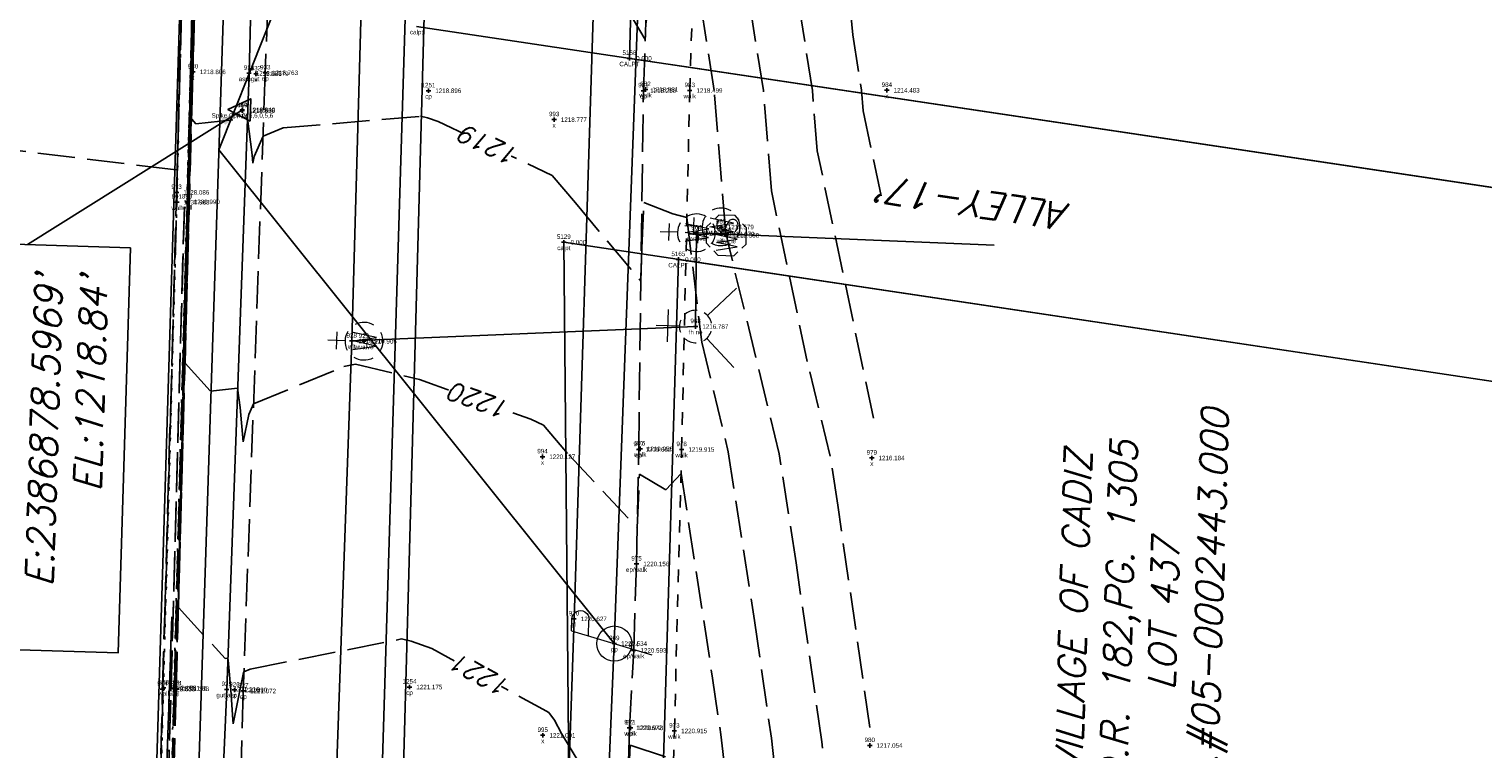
# Model space of a CAD drawing. Extents: x 2383805 to 2387584, y 226460 to 239380.
# Tile 11 of 49: x 2386860 to 2386989, y 227168 to 227232. Entities that reach past the tile are written whole.
import ezdxf
from ezdxf.enums import TextEntityAlignment as Align

# ---------------------------------------------------------------- set-up
doc = ezdxf.new("R2010")
doc.units = 0
doc.header["$LTSCALE"] = 20
doc.header["$MEASUREMENT"] = 0
doc.set_wipeout_variables(frame=1)
doc.header["$PDSIZE"] = 2
for name, pattern in [('cl20', [100, 5, -5, 80, -5, 5]), ('elecex', [0]), ('gasex', [0]), ('OhDOT_USTN1', [0.055, 0.014, -0.041]), ('OhDOT_USTN3', [0.22, 0.165, -0.055]), ('OhDOT_USTN5', [0.11, 0.055, -0.055]), ('teleex', [0]), ('waterex', [0])]:
    doc.linetypes.add(name, pattern=pattern)
for name, color, linetype in [('CM_X_Curb_Gutter', 254, 'Continuous'), ('DT_X_User_Label', 134, 'Continuous'), ('DV_X_Property_Line', 7, 'Continuous'), ('DV_X_Text', 7, 'Continuous'), ('PV_X_EOP', 7, 'OhDOT_USTN3'), ('PV_X_Walk', 120, 'OhDOT_USTN5'), ('RD_X_Wall', 120, 'OhDOT_USTN1'), ('RW_X_CL_20', 6, 'cl20'), ('RW_X_PARCEL', 6, 'Continuous'), ('SV_P_Control_Cells_Set', 7, 'Continuous'), ('SV_X_Shot_Marker', 2, 'Continuous'), ('SV_X_Text', 7, 'Continuous'), ('SV_X_Text_Description', 7, 'Continuous'), ('SV_X_Text_Elevation', 7, 'Continuous'), ('SV_X_Text_Name', 7, 'Continuous'), ('UT_X_Electric', 1, 'elecex'), ('UT_X_Electric_Cells', 1, 'Continuous'), ('UT_X_Gas', 2, 'gasex'), ('UT_X_Telecom', 30, 'teleex'), ('UT_X_Water', 133, 'waterex'), ('UT_X_Water_Cells', 133, 'Continuous')]:
    doc.layers.add(name, color=color, linetype=linetype)
doc.layers.add('DT_X_Contour_Major', color=132, linetype='OhDOT_USTN3', transparency=0.5)
doc.layers.add('DT_X_Contour_Minor', color=136, linetype='OhDOT_USTN3', transparency=0.5)
doc.styles.add('PTXT', font='TXT')
doc.styles.add('SHR', font='simplex.shx', dxfattribs={"oblique": 15})
doc.styles.get("Standard").update_dxf_attribs({"font": 'arialbd.ttf'})
doc.dimstyles.get("Standard").update_dxf_attribs({"dimtxt": 0.18, "dimasz": 0.18, "dimexe": 0.18, "dimexo": 0.0625, "dimgap": 0.09, "dimtad": 0, "dimtih": 1, "dimtoh": 1, "dimdec": 4, "dimzin": 0, "dimdsep": 46, "dimtxsty": 'Standard', "dimcen": 0.09, "dimadec": 0, "dimazin": 0, "dimtfac": 1, "dimtdec": 4, "dimtofl": 0, "dimtmove": 0, "dimatfit": 3, "dimfxl": 1, "dimtolj": 1, "dimtzin": 0, "dimarcsym": 0})

# ---------------------------------------------------------------- blocks, each defined once
blk = doc.blocks.new('SPT9')
at = {"color": 0, "linetype": 'Continuous'}
for p, q in [((-0.5, 0), (0.5, 0)), ((0, -0.5), (0, 0.5))]:
    blk.add_line(p, q, dxfattribs=at)
blk = doc.blocks.new('FH')
at = {"layer": 'UT_X_Water_Cells', "color": 133, "linetype": 'Continuous', "lineweight": 0}
for p, q in [((-0.0001, 0.0602), (-0.0001, 0.1462)), ((0.0599, 0.1032), (-0.0601, 0.1032)), ((-0.0423, -0.0424), (-0.1463, -0.1463)), ((0.0423, -0.0424), (0.1462, -0.1463))]:
    blk.add_line(p, q, dxfattribs=at)
for start, end in [(68.1395, 112.038), (140.021, 184.0629), (356.0165, 39.9889), (211.8788, 255.8479), (283.8239, 329.9097)]:
    blk.add_arc((0, 0), 0.06, start, end, dxfattribs=at)
blk = doc.blocks.new('FH_FIRE HYDRANT')
at = {"xscale": 12, "yscale": 12, "zscale": 12}
blk.add_blockref('FH', (0, 0), dxfattribs=at)
blk = doc.blocks.new('PP')
at = {"layer": 'UT_X_Electric_Cells', "color": 1, "linetype": 'Continuous', "lineweight": 0}
for p, q in [((0.0428, 0.16), (-0.0375, -0.14)), ((0.0428, 0.16), (0.0853, 0.16)), ((0.0257, 0.0963), (0.0853, 0.0963))]:
    blk.add_line(p, q, dxfattribs=at)
blk.add_circle((0, 0), 0.065, dxfattribs=at)
at = {"layer": 'UT_X_Electric_Cells', "color": 1, "linetype": 'Continuous', "lineweight": 0, "extrusion": (0, 0, -1)}
blk.add_arc((-0.086, 0.1281), 0.0319, 88.8767, 271.1233, dxfattribs=at)
blk = doc.blocks.new('SPT8')
at = {"color": 0, "linetype": 'Continuous'}
blk.add_lwpolyline([(-0.5, -0.356), (0, 0.644), (0.5, -0.356)], close=True, dxfattribs=at)
blk = doc.blocks.new('WSS')
at = {"layer": 'UT_X_Water_Cells', "color": 133, "linetype": 'Continuous', "lineweight": 0}
for p, q in [((0, 0.0741), (0, 0.1376)), ((0.0318, 0.1058), (-0.0319, 0.1058)), ((0.0202, 0.0083), (0.0553, -0.0101))]:
    blk.add_line(p, q, dxfattribs=at)
at = {"layer": 'UT_X_Water_Cells', "color": 133, "linetype": 'Continuous', "lineweight": 0, "flags": 128}
for points in [[(0.0448, 0.0588), (0.0296, 0.0741), (-0.0297, 0.0741), (-0.0448, 0.059)], [(-0.0588, 0.0448), (-0.0741, 0.0297), (-0.0741, -0.0296), (-0.059, -0.0447)], [(-0.0554, 0.0355), (-0.0413, -0.0408), (-0.0272, 0.0355), (-0.013, -0.0408), (0.0013, 0.0355)], [(0.0588, -0.0447), (0.074, -0.0296), (0.074, 0.0297), (0.0588, 0.0448)], [(-0.045, -0.0587), (-0.0297, -0.074), (0.0296, -0.074), (0.0448, -0.0588)]]:
    blk.add_lwpolyline(points, dxfattribs=at)
at = {"layer": 'UT_X_Water_Cells', "color": 133, "linetype": 'Continuous', "lineweight": 0, "extrusion": (0, 0, -1)}
for centre, radius, start, end in [((-0.0277, 0.0195), 0.0135, 303.6324, 53.7413), ((-0.0388, -0.0047), 0.04, 61.3463, 118.6537), ((-0.0372, -0.0091), 0.0316, 235.6037, 316.3305), ((-0.0438, -0.0225), 0.017, 132.0642, 228.5117)]:
    blk.add_arc(centre, radius, start, end, dxfattribs=at)
blk = doc.blocks.new('WGV')
at = {"layer": 'UT_X_Water_Cells', "color": 133, "linetype": 'Continuous', "lineweight": 0}
for p, q in [((0, 0.07), (0, 0.1336)), ((0.0318, 0.1018), (-0.0318, 0.1018))]:
    blk.add_line(p, q, dxfattribs=at)
at = {"layer": 'UT_X_Water_Cells', "color": 133, "linetype": 'Continuous', "lineweight": 0, "flags": 128}
blk.add_lwpolyline([(-0.0318, 0.041), (-0.0159, -0.0452), (0, 0.041), (0.016, -0.0452), (0.0318, 0.041)], dxfattribs=at)
at = {"layer": 'UT_X_Water_Cells', "color": 133, "linetype": 'Continuous', "lineweight": 0}
for start, end in [(60.0184, 120.0157), (330.0184, 29.9816), (239.9843, 299.9816)]:
    blk.add_arc((0, 0.0001), 0.07, start, end, dxfattribs=at)
at = {"layer": 'UT_X_Water_Cells', "color": 133, "linetype": 'Continuous', "lineweight": 0, "extrusion": (0, 0, -1)}
blk.add_arc((0, 0.0001), 0.07, 330.0184, 29.9816, dxfattribs=at)

msp = doc.modelspace()

# ---------------------------------------------------------------- linework, layer by layer
at = {"layer": 'CM_X_Curb_Gutter'}
msp.add_lwpolyline([(2386873.47, 227069.84), (2386874.73, 227116.97), (2386877.21, 227173.32), (2386879.19, 227227.93), (2386880.57, 227282.54), (2386880.6, 227290.79), (2386875.03, 227294.17)], dxfattribs=at)
at = {"layer": 'DT_X_Contour_Major'}
for points, elevation in [([(2386875.35, 227275.29), (2386874.27, 227231.16), (2386874.17, 227226.92), (2386873.52, 227202.22), (2386875.76, 227199.76), (2386878.18, 227200.01), (2386878.39, 227198.3), (2386878.66, 227195.25), (2386879.18, 227197.69), (2386879.59, 227198.62), (2386887.6, 227201.94), (2386888.64, 227202.15), (2386894.3, 227200.78), (2386904.18, 227197.28), (2386905.32, 227196.75), (2386907.55, 227194.11), (2386913.62, 227187.64), (2386913.81, 227192.4), (2386916.15, 227191), (2386917.51, 227192.46), (2386920.31, 227174.32), (2386921.03, 227169.33), (2386924.4, 227140.35)], 1220), ([(2386870.99, 227151.89), (2386871.55, 227173.4), (2386872.25, 227198.4), (2386872.77, 227216.8), (2386873.78, 227255.44), (2386874.64, 227255.42), (2386874.64, 227255.42), (2386874.68, 227255.42), (2386873.72, 227217.42), (2386873.58, 227212.07), (2386872.56, 227173.42), (2386872.19, 227159.37)], 1230), ([(2386874.5, 227244.17), (2386873.94, 227222.17), (2386873.1, 227189.74), (2386872.67, 227173.39), (2386871.46, 227126.99)], 1225), ([(2386931.78, 227241.92), (2386932.75, 227231.34), (2386933.52, 227226.42), (2386933.66, 227224.59), (2386935.36, 227216.52)], 1215)]:
    msp.add_lwpolyline(points, dxfattribs=dict(at, elevation=elevation))
at = {"layer": 'DT_X_Contour_Minor'}
for points, elevation in [([(2386875.41, 227277.12), (2386874.23, 227228.56), (2386874.21, 227227.87), (2386874.11, 227223.85), (2386874.47, 227223.45), (2386879.04, 227223.93), (2386879.46, 227220.69), (2386879.52, 227219.95), (2386879.65, 227220.54), (2386880.43, 227222.35), (2386882.21, 227223.08), (2386894.41, 227224.12), (2386895.03, 227223.97), (2386895.96, 227223.64), (2386906.08, 227218.88), (2386908.14, 227216.45), (2386913.95, 227209.49), (2386914.04, 227212.43), (2386914.21, 227216.47), (2386916.77, 227215.48), (2386918.03, 227215.14), (2386919.34, 227204.1), (2386921.7, 227194.39), (2386924.01, 227179.43), (2386925.52, 227169), (2386927.74, 227149.85)], 1219), ([(2386873.74, 227256.88), (2386872.81, 227219.38), (2386872.48, 227219.4), (2386850.7, 227222.04)], 1228), ([(2386874.68, 227254.58), (2386873.76, 227218.37), (2386873.48, 227207.6), (2386872.58, 227173.42), (2386872.04, 227152.89)], 1229), ([(2386874.63, 227251.98), (2386873.81, 227219.32), (2386873.39, 227203.14), (2386872.6, 227173.41), (2386871.9, 227146.42)], 1228), ([(2386934.26, 227169.93), (2386931.41, 227189.66), (2386930.74, 227193.99), (2386928.7, 227202.38), (2386925.52, 227217.51), (2386924.81, 227226.41), (2386921.05, 227250.36)], 1217), ([(2386874.59, 227249.37), (2386873.85, 227220.27), (2386873.29, 227198.67), (2386872.62, 227173.41), (2386871.75, 227139.94)], 1227), ([(2386874.54, 227246.77), (2386873.9, 227221.22), (2386873.2, 227194.21), (2386872.64, 227173.4), (2386871.6, 227133.47)], 1226), ([(2386874.45, 227241.57), (2386873.99, 227223.12), (2386873, 227185.28), (2386872.69, 227173.39), (2386871.31, 227120.52)], 1224), ([(2386934.58, 227197.36), (2386929.59, 227221.05), (2386929.16, 227226.41), (2386926.9, 227240.85)], 1216), ([(2386874.41, 227238.97), (2386874.03, 227224.07), (2386872.91, 227180.82), (2386872.71, 227173.38), (2386871.57, 227129.72)], 1223), ([(2386871.37, 227167.59), (2386871.52, 227173.36), (2386871.71, 227180.08), (2386872.76, 227217.1), (2386873.28, 227236.77)], 1229), ([(2386874.36, 227236.36), (2386874.08, 227225.02), (2386872.81, 227176.35), (2386872.73, 227173.38), (2386872.28, 227155.91)], 1222), ([(2386931.09, 227159.36), (2386930, 227168.67), (2386927.71, 227184.54), (2386926.22, 227194.19), (2386921.68, 227212.86), (2386921.45, 227213.96), (2386920.46, 227226.4), (2386918.92, 227236.15)], 1218), ([(2386914.65, 227235.7), (2386914.33, 227230.93), (2386913.3, 227232.66)], 1218), ([(2386874.32, 227233.76), (2386874.12, 227225.97), (2386872.94, 227180.58), (2386877.06, 227176.06), (2386877.31, 227176.09), (2386877.33, 227175.91), (2386877.56, 227173.29), (2386877.75, 227170.61), (2386877.79, 227170.26), (2386878.37, 227173.22), (2386878.71, 227174.83), (2386878.74, 227174.89), (2386879.28, 227175.12), (2386892.72, 227177.79), (2386893.56, 227177.59), (2386895.4, 227176.94), (2386905.24, 227171.58), (2386905.78, 227171.28), (2386906.28, 227170.58), (2386906.91, 227169.4), (2386911.29, 227162.23)], 1221), ([(2386912.7, 227161.44), (2386912.99, 227168.37), (2386916.68, 227167.17)], 1221)]:
    msp.add_lwpolyline(points, dxfattribs=dict(at, elevation=elevation))
for points, elevation in [([(2386869.95, 227089.9), (2386873.45, 227216.08), (2386869.95, 227089.9)], 1231), ([(2386870.1, 227112.1), (2386872.33, 227179.76), (2386870.1, 227112.1)], 1232)]:
    msp.add_lwpolyline(points, close=True, dxfattribs=dict(at, elevation=elevation))
at = {"layer": 'DV_X_Property_Line'}
msp.add_lwpolyline([(2387506.09, 227477.5), (2387526.21, 227441.56), (2387583.64, 227396), (2387574.78, 227110.5), (2387286.06, 227086.55), (2387034.62, 227065.69), (2387022.41, 227212.88), (2386894.05, 227232.08)], dxfattribs=at)
at = {"layer": 'DV_X_Property_Line', "elevation": 1233.03}
msp.add_lwpolyline([(2386832.12, 226803.68, -0.218949), (2386755.58, 226868.78), (2386739.9, 227036.55), (2386730.25, 227146.89), (2386716.56, 227288.55), (2386896.77, 227307.12), (2386889.77, 227052.55), (2386879.51, 227051.42), (2386880.74, 227028.62), (2386882.38, 226970.34), (2386857.85, 226967.25), (2386847.07, 226887.98), (2386831.98, 226843.38), (2386824.36, 226836.9), (2386832.11, 226803.67)], format="xyb", dxfattribs=at)
at = {"layer": 'DV_X_Property_Line', "elevation": 1211.12}
msp.add_lwpolyline([(2387014.6, 227112.22), (2387018.56, 227064.39), (2386908.6, 227055.27), (2386907.11, 227212.95), (2387007.49, 227197.93), (2387010.63, 227160.06)], close=True, dxfattribs=at)
at = {"layer": 'PV_X_EOP'}
for points in [[(2386930.63, 227070.03), (2386915.22, 227073.62), (2386910.72, 227073.91), (2386910.46, 227077.04), (2386911.33, 227114.09), (2386912.93, 227169.92), (2386913.31, 227176.78), (2386913.56, 227184.44), (2386913.75, 227194.58), (2386914.17, 227226.38), (2386916.02, 227280.06), (2386916.25, 227288.95), (2386917.51, 227325.02), (2386918.72, 227365.11), (2386919.73, 227402.44), (2386919.84, 227413.19), (2386920.7, 227442.91), (2386923.21, 227487.06), (2386925.06, 227515.06), (2386925.33, 227519.45), (2386928.78, 227571.09)], [(2386887.63, 227538.53), (2386887.45, 227522.44), (2386887.61, 227497.74), (2386887.79, 227468.42), (2386887.08, 227445.77), (2386886.08, 227407.11), (2386885.18, 227366), (2386883.77, 227319.99), (2386882.78, 227290.72), (2386882.59, 227282.41), (2386880.63, 227227.97), (2386878.68, 227173.18), (2386877.01, 227116.92), (2386875.57, 227069.81), (2386875.36, 227047.56), (2386875.16, 227018.24), (2386873.68, 226992.02), (2386871.27, 226992.16)]]:
    msp.add_lwpolyline(points, dxfattribs=at)
at = {"layer": 'PV_X_Walk'}
msp.add_lwpolyline([(2386915.22, 227073.62), (2386914.9, 227076.78), (2386915.16, 227114.08), (2386916.92, 227169.64), (2386917.56, 227194.58), (2386918.28, 227226.4), (2386919.97, 227279.8), (2386920.22, 227288.98), (2386921.51, 227325.19), (2386922.64, 227365.27), (2386938.21, 227362.16)], dxfattribs=at)
at = {"layer": 'RD_X_Wall'}
msp.add_lwpolyline([(2386874.48, 227281.98), (2386873.82, 227257.1), (2386872.78, 227216.5), (2386871.61, 227173.46), (2386870.14, 227117.01), (2386868.93, 227071.58), (2386869.83, 227071.56), (2386871.04, 227116.98), (2386872.51, 227173.44), (2386873.68, 227216.48), (2386874.72, 227257.07), (2386875.38, 227281.99)], dxfattribs=at)
at = {"layer": 'RW_X_CL_20', "color": 3}
msp.add_line((2386881.14, 226843.48), (2386933.38, 228553.2), dxfattribs=at)
at = {"layer": 'RW_X_PARCEL'}
for p, q in [((2386864.94, 226968.14), (2386887.92, 227720.39)), ((2386912.93, 227229.25), (2386926.84, 227684.52)), ((2386917.78, 227228.53), (2386912.93, 227229.25)), ((2386917.78, 227228.53), (2387022.41, 227212.88)), ((2386917.27, 227211.42), (2386912.63, 227055.6)), ((2387007.49, 227197.93), (2386917.27, 227211.42))]:
    msp.add_line(p, q, dxfattribs=at)
at = {"layer": 'SV_X_Shot_Marker'}
for p in [(2386912.93, 227229.25), (2386874.22, 227228.05, 1218.81), (2386879.19, 227227.93, 1218.83), (2386879.8, 227227.88, 1218.68), (2386880.63, 227227.97, 1218.76), (2386895.11, 227226.38, 1218.9), (2386914.17, 227226.38, 1218.25), (2386914.36, 227226.49, 1218.56), (2386918.28, 227226.4, 1218.5), (2386935.77, 227226.42, 1214.48), (2386878.57, 227224.63, 1218.83), (2386878.6, 227224.69, 1218.84), (2386878.6, 227224.62, 1218.84), (2386906.25, 227223.82, 1218.78), (2386872.76, 227217.37, 1228.09), (2386872.78, 227216.5, 1230.99), (2386873.69, 227216.53, 1230.99), (2386921.06, 227214.3, 1218.58), (2386907.11, 227212.95), (2386918.87, 227213.78, 1219.18), (2386921.13, 227213.68, 1218.08), (2386921.53, 227213.56, 1218.57), (2386917.27, 227211.42), (2386918.8, 227205.48, 1216.79), (2386888.3, 227204.2, 1219.92), (2386889.39, 227204.17, 1219.9), (2386913.75, 227194.58, 1219.66), (2386913.88, 227194.64, 1219.96), (2386917.56, 227194.58, 1219.91), (2386905.22, 227193.94, 1220.13), (2386934.43, 227193.83, 1216.18), (2386913.56, 227184.44, 1220.16), (2386908.02, 227179.57, 1220.63), (2386911.59, 227177.38, 1220.53), (2386913.31, 227176.78, 1220.59), (2386871.51, 227173.35, 1228.63), (2386871.61, 227173.46, 1232.17), (2386872.55, 227173.43, 1232.17), (2386872.75, 227173.37, 1221.33), (2386877.21, 227173.32, 1221.12), (2386877.9, 227173.27, 1220.89), (2386878.68, 227173.18, 1221.07), (2386893.43, 227173.53, 1221.17), (2386905.24, 227169.25, 1221.09), (2386912.93, 227169.92, 1220.67), (2386913.03, 227169.91, 1220.95), (2386916.92, 227169.64, 1220.91), (2386934.25, 227168.35, 1217.05)]:
    msp.add_point(p, dxfattribs=at)
at = {"layer": 'SV_X_Text'}
msp.add_lwpolyline([(2386868.68, 227212.47), (2386867.58, 227176.56), (2386845.07, 227177.25), (2386846.18, 227213.17)], close=True, dxfattribs=at)
at = {"layer": 'UT_X_Electric'}
msp.add_lwpolyline([(2386896.58, 226749.64), (2386900.01, 226892.15), (2386908.07, 227039.19), (2386908.3, 227098.36), (2386911.59, 227177.38), (2386917.01, 227322.81), (2386921.18, 227453.49), (2386929.67, 227593.63), (2386880.02, 227707.27), (2386714.08, 227724.63)], dxfattribs=at)
at = {"layer": 'UT_X_Gas'}
msp.add_lwpolyline([(2386910.65, 226880.55), (2386909.49, 226931.37), (2386910.16, 226990.72), (2386910.2, 226993.86), (2386911.62, 227093.45), (2386905.07, 227093.74), (2386908.02, 227179.57), (2386909.78, 227234.84), (2386916.59, 227234.6), (2386917.04, 227252.12), (2386910.59, 227252.26), (2386912.29, 227308.89), (2386914.77, 227363.71), (2386916.94, 227409.77), (2386923.41, 227588.03)], dxfattribs=at)
at = {"layer": 'UT_X_Telecom'}
for points in [[(2386896.58, 226749.64), (2386900.01, 226892.15), (2386908.07, 227039.19), (2386908.3, 227098.36), (2386911.59, 227177.38), (2386917.01, 227322.81), (2386921.18, 227453.49), (2386929.67, 227593.63)], [(2386849.83, 226731.32), (2386857.37, 226898), (2386871.68, 227073.04), (2386878.73, 227288.89), (2386876.61, 227443.5), (2386877.39, 227586.69)], [(2386911.59, 227177.38), (2386876.52, 227221.14), (2386917.01, 227322.81)]]:
    msp.add_lwpolyline(points, dxfattribs=at)
at = {"layer": 'UT_X_Water'}
for points in [[(2386888.3, 227204.2), (2386891.45, 227317.03), (2386892.9, 227357.99), (2386893.99, 227413.83), (2386898.2, 227601.78), (2386903.36, 227821.93), (2386909.01, 227984.95), (2386909.14, 227987.42), (2386909.55, 228007.46), (2386910.79, 228052.37), (2386910.91, 228053.54), (2386918.15, 228362.9), (2386918.49, 228364.85), (2386920.94, 228444.6), (2386924.42, 228561.37)], [(2386918.87, 227213.78), (2386918.8, 227205.48)], [(2386918.87, 227213.78), (2386945.29, 227212.69)], [(2386888.3, 227204.2), (2386918.8, 227205.48)], [(2386865.23, 226865.32), (2386879.57, 226982.88), (2386880.83, 226993.99), (2386888.3, 227204.2)]]:
    msp.add_lwpolyline(points, dxfattribs=at)

# ---------------------------------------------------------------- block references
at = {"layer": 'SV_P_Control_Cells_Set', "xscale": 2, "yscale": 2, "zscale": 2, "rotation": 88.23333334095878}
msp.add_blockref('SPT8', (2386878.6, 227224.69, 1218.84), dxfattribs=at)
at = {"layer": 'SV_X_Shot_Marker', "xscale": 0.4, "yscale": 0.4, "zscale": 0.4}
for p in [(2386912.93, 227229.25), (2386874.22, 227228.05, 1218.81), (2386879.19, 227227.93, 1218.83), (2386880.63, 227227.97, 1218.76), (2386879.8, 227227.88, 1218.68), (2386895.11, 227226.38, 1218.9), (2386914.17, 227226.38, 1218.25), (2386914.36, 227226.49, 1218.56), (2386918.28, 227226.4, 1218.5), (2386935.77, 227226.42, 1214.48), (2386878.57, 227224.63, 1218.83), (2386878.6, 227224.69, 1218.84), (2386878.6, 227224.62, 1218.84), (2386906.25, 227223.82, 1218.78), (2386872.76, 227217.37, 1228.09), (2386872.78, 227216.5, 1230.99), (2386873.69, 227216.53, 1230.99), (2386918.87, 227213.78, 1219.18), (2386921.06, 227214.3, 1218.58), (2386907.11, 227212.95), (2386921.13, 227213.68, 1218.08), (2386921.53, 227213.56, 1218.57), (2386917.27, 227211.42), (2386918.8, 227205.48, 1216.79), (2386888.3, 227204.2, 1219.92), (2386889.39, 227204.17, 1219.9), (2386913.75, 227194.58, 1219.66), (2386913.88, 227194.64, 1219.96), (2386917.56, 227194.58, 1219.91), (2386905.22, 227193.94, 1220.13), (2386934.43, 227193.83, 1216.18), (2386913.56, 227184.44, 1220.16), (2386908.02, 227179.57, 1220.63), (2386911.59, 227177.38, 1220.53), (2386913.31, 227176.78, 1220.59), (2386871.51, 227173.35, 1228.63), (2386871.61, 227173.46, 1232.17), (2386872.55, 227173.43, 1232.17), (2386872.75, 227173.37, 1221.33), (2386877.21, 227173.32, 1221.12), (2386877.9, 227173.27, 1220.89), (2386878.68, 227173.18, 1221.07), (2386893.43, 227173.53, 1221.17), (2386912.93, 227169.92, 1220.67), (2386913.03, 227169.91, 1220.95), (2386905.24, 227169.25, 1221.09), (2386916.92, 227169.64, 1220.91), (2386934.25, 227168.35, 1217.05)]:
    msp.add_blockref('SPT9', p, dxfattribs=at)
at = {"layer": 'UT_X_Electric_Cells', "xscale": 24, "yscale": 24, "zscale": 24, "rotation": 88.23333334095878}
msp.add_blockref('PP', (2386911.59, 227177.38, 1220.53), dxfattribs=at)
at = {"layer": 'UT_X_Water_Cells', "rotation": 88.23333334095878}
for name, p, xscale, yscale, zscale in [('WGV', (2386918.87, 227213.78, 1219.18), 24, 24, 24), ('WGV', (2386921.06, 227214.3, 1218.58), 24, 24, 24), ('WSS', (2386921.53, 227213.56), 24, 24, 24), ('FH_FIRE HYDRANT', (2386918.8, 227205.48), 2, 2, 2), ('WGV', (2386889.39, 227204.17, 1219.9), 24, 24, 24)]:
    msp.add_blockref(name, p, dxfattribs=dict(at, xscale=xscale, yscale=yscale, zscale=zscale))

# ---------------------------------------------------------------- texts
at = {"layer": 'DV_X_Text', "char_height": 2.4, "attachment_point": 2, "style": 'SHR'}
for s, width, insert, rotation in [("\\A1;ALLEY-17'", 68.189, (2386943.29, 227215.24), 171.3784), ('VILLAGE OF CADIZ\\PO.R. 182,PG. 1305\\PLOT 437\\PA.P.#05-0002443.000', 55.9494, (2386951.12, 227180.29, 1195.4), 88.2333)]:
    msp.add_mtext_dynamic_manual_height_columns(s, width=width, gutter_width=12, heights=[0], dxfattribs=dict(at, insert=insert, rotation=rotation))
at = {"layer": 'SV_X_Text', "insert": (2386857.44, 227210.24), "char_height": 2.4, "attachment_point": 6, "rotation": 88.2333, "style": 'SHR'}
msp.add_mtext('C.P.#4\\P12"SPIKE NAIL\\PN:227224.6947\'^JE:2386878.5969\'^JEL:1218.84\'', dxfattribs=at)
at = {"layer": 'SV_X_Text_Description', "style": 'PTXT'}
for s, p in [('calpt', (2386894.05, 227231.38, 1210.7)), ('CALPT', (2386912.93, 227228.55)), ('x', (2386874.22, 227227.35, 1218.81)), ('asp)gut', (2386879.19, 227227.23, 1218.83)), ('x', (2386879.8, 227227.18, 1218.68)), ('ep', (2386880.63, 227227.27, 1218.76)), ('cp', (2386895.11, 227225.68, 1218.9)), ('walk', (2386914.36, 227225.79, 1218.56)), ('ep', (2386914.17, 227225.68, 1218.25)), ('walk', (2386918.28, 227225.7, 1218.5)), ('x', (2386935.77, 227225.72, 1214.48)), ('Spike Cp4,275,6,0,5,6', (2386878.6, 227223.99, 1218.84)), ('PT4', (2386878.57, 227223.93, 1218.83)), ('PT4', (2386878.6, 227223.92, 1218.84)), ('x', (2386906.25, 227223.12, 1218.78)), ('x', (2386872.76, 227216.67, 1228.09)), ('wall', (2386872.78, 227215.8, 1230.99)), ('wall', (2386873.69, 227215.83, 1230.99)), ('wvalve)ne', (2386921.06, 227213.6, 1218.58)), ('calpt', (2386907.11, 227212.25)), ('wvalve', (2386918.87, 227213.08, 1219.18)), ('wsv ne', (2386921.53, 227212.86, 1218.57)), ('x', (2386921.13, 227212.98, 1218.08)), ('CALPT', (2386917.27, 227210.72)), ('fh ne', (2386918.8, 227204.78, 1216.79)), ('wlt', (2386888.3, 227203.5, 1219.92)), ('wvalve', (2386889.39, 227203.47, 1219.9)), ('x', (2386905.22, 227193.24, 1220.13)), ('walk', (2386913.88, 227193.94, 1219.96)), ('ep', (2386913.75, 227193.88, 1219.66)), ('walk', (2386917.56, 227193.88, 1219.91)), ('x', (2386934.43, 227193.13, 1216.18)), ('ep/walk', (2386913.56, 227183.74, 1220.16)), ('gl', (2386908.02, 227178.87, 1220.63)), ('pp', (2386911.59, 227176.68, 1220.53)), ('ep/walk', (2386913.31, 227176.08, 1220.59)), ('wall', (2386871.61, 227172.76, 1232.17)), ('x', (2386871.51, 227172.65, 1228.63)), ('wall', (2386872.55, 227172.73, 1232.17)), ('x', (2386872.75, 227172.67, 1221.33)), ('gut)asp', (2386877.21, 227172.62, 1221.12)), ('x', (2386877.9, 227172.57, 1220.89)), ('ep', (2386878.68, 227172.48, 1221.07)), ('cp', (2386893.43, 227172.83, 1221.17)), ('x', (2386905.24, 227168.55, 1221.09)), ('walk', (2386913.03, 227169.21, 1220.95)), ('ep', (2386912.93, 227169.22, 1220.67)), ('walk', (2386916.92, 227168.94, 1220.91))]:
    msp.add_text(s, height=0.4, dxfattribs=at).set_placement(p, align=Align.CENTER)
at = {"layer": 'SV_X_Text_Elevation', "style": 'PTXT'}
for s, p in [('0.000', (2386913.53, 227229.05)), ('1218.806', (2386874.82, 227227.85, 1218.81)), ('1218.833', (2386879.79, 227227.73, 1218.83)), ('1218.763', (2386881.23, 227227.77, 1218.76)), ('1218.679', (2386880.4, 227227.68, 1218.68)), ('1218.896', (2386895.71, 227226.18, 1218.9)), ('1218.250', (2386914.77, 227226.18, 1218.25)), ('1218.561', (2386914.96, 227226.29, 1218.56)), ('1218.499', (2386918.88, 227226.2, 1218.5)), ('1214.483', (2386936.37, 227226.22, 1214.48)), ('1218.826', (2386879.17, 227224.43, 1218.83)), ('1218.840', (2386879.2, 227224.49, 1218.84)), ('1218.836', (2386879.2, 227224.42, 1218.84)), ('1218.777', (2386906.85, 227223.62, 1218.78)), ('1228.086', (2386873.36, 227217.17, 1228.09)), ('1230.988', (2386873.38, 227216.3, 1230.99)), ('1230.990', (2386874.29, 227216.33, 1230.99)), ('1219.177', (2386919.47, 227213.58, 1219.18)), ('1218.579', (2386921.66, 227214.1, 1218.58)), ('0.000', (2386907.71, 227212.75)), ('1218.079', (2386921.73, 227213.48, 1218.08)), ('1218.568', (2386922.13, 227213.36, 1218.57)), ('0.000', (2386917.87, 227211.22)), ('1216.787', (2386919.4, 227205.28, 1216.79)), ('1219.916', (2386888.9, 227204, 1219.92)), ('1219.905', (2386889.99, 227203.97, 1219.9)), ('1219.662', (2386914.35, 227194.38, 1219.66)), ('1219.956', (2386914.48, 227194.44, 1219.96)), ('1219.915', (2386918.16, 227194.38, 1219.91)), ('1220.127', (2386905.82, 227193.74, 1220.13)), ('1216.184', (2386935.03, 227193.63, 1216.18)), ('1220.156', (2386914.16, 227184.24, 1220.16)), ('1220.627', (2386908.62, 227179.37, 1220.63)), ('1220.534', (2386912.19, 227177.18, 1220.53)), ('1220.593', (2386913.91, 227176.58, 1220.59)), ('1228.633', (2386872.11, 227173.15, 1228.63)), ('1232.173', (2386872.21, 227173.26, 1232.17)), ('1232.166', (2386873.15, 227173.23, 1232.17)), ('1221.333', (2386873.35, 227173.17, 1221.33)), ('1221.116', (2386877.81, 227173.12, 1221.12)), ('1220.890', (2386878.5, 227173.07, 1220.89)), ('1221.072', (2386879.28, 227172.98, 1221.07)), ('1221.175', (2386894.03, 227173.33, 1221.17)), ('1220.672', (2386913.53, 227169.72, 1220.67)), ('1220.948', (2386913.63, 227169.71, 1220.95)), ('1221.091', (2386905.84, 227169.05, 1221.09)), ('1220.915', (2386917.52, 227169.44, 1220.91)), ('1217.054', (2386934.85, 227168.15, 1217.05))]:
    msp.add_text(s, height=0.4, dxfattribs=at).set_placement(p)
at = {"layer": 'SV_X_Text_Name', "style": 'PTXT'}
for s, p in [('5166', (2386912.93, 227229.55)), ('930', (2386874.22, 227228.35, 1218.81)), ('931', (2386879.19, 227228.23, 1218.83)), ('932', (2386879.8, 227228.18, 1218.68)), ('933', (2386880.63, 227228.27, 1218.76)), ('1251', (2386895.11, 227226.68, 1218.9)), ('981', (2386914.17, 227226.68, 1218.25)), ('982', (2386914.36, 227226.79, 1218.56)), ('983', (2386918.28, 227226.7, 1218.5)), ('984', (2386935.77, 227226.72, 1214.48)), ('934', (2386878.57, 227224.93, 1218.83)), ('849', (2386878.6, 227224.92, 1218.84)), ('4', (2386878.6, 227224.99, 1218.84)), ('993', (2386906.25, 227224.12, 1218.78)), ('913', (2386872.76, 227217.67, 1228.09)), ('891', (2386872.78, 227216.8, 1230.99)), ('890', (2386873.69, 227216.83, 1230.99)), ('964', (2386918.87, 227214.08, 1219.18)), ('965', (2386921.06, 227214.6, 1218.58)), ('967', (2386921.13, 227213.98, 1218.08)), ('966', (2386921.53, 227213.86, 1218.57)), ('5129', (2386907.11, 227213.25)), ('5165', (2386917.27, 227211.72)), ('968', (2386918.8, 227205.78, 1216.79)), ('928', (2386888.3, 227204.5, 1219.92)), ('929', (2386889.39, 227204.47, 1219.9)), ('994', (2386905.22, 227194.24, 1220.13)), ('977', (2386913.75, 227194.88, 1219.66)), ('976', (2386913.88, 227194.94, 1219.96)), ('978', (2386917.56, 227194.88, 1219.91)), ('979', (2386934.43, 227194.13, 1216.18)), ('975', (2386913.56, 227184.74, 1220.16)), ('970', (2386908.02, 227179.87, 1220.63)), ('969', (2386911.59, 227177.68, 1220.53)), ('974', (2386913.31, 227177.08, 1220.59)), ('914', (2386871.51, 227173.65, 1228.63)), ('888', (2386871.61, 227173.76, 1232.17)), ('889', (2386872.55, 227173.73, 1232.17)), ('924', (2386872.75, 227173.67, 1221.33)), ('925', (2386877.21, 227173.62, 1221.12)), ('926', (2386877.9, 227173.57, 1220.89)), ('1254', (2386893.43, 227173.83, 1221.17)), ('927', (2386878.68, 227173.48, 1221.07)), ('972', (2386912.93, 227170.22, 1220.67)), ('971', (2386913.03, 227170.21, 1220.95)), ('973', (2386916.92, 227169.94, 1220.91)), ('995', (2386905.24, 227169.55, 1221.09)), ('980', (2386934.25, 227168.65, 1217.05))]:
    msp.add_text(s, height=0.4, dxfattribs=at).set_placement(p, align=Align.CENTER)

# ---------------------------------------------------------------- leaders
at = {"layer": 'SV_X_Text'}
msp.add_leader([(2386878.6, 227224.69), (2386859.53, 227212.76)], dimstyle='Standard', override={"dimscale": 20, "dimtxt": 0.02, "dimasz": 0.1}, dxfattribs=at)

# ---------------------------------------------------------------- next in the draw order: wipeouts: each hides what was drawn before it
for points in [[(2386902.78, 227221.32), (2386898.35, 227223.4), (2386897.67, 227221.95), (2386902.1, 227219.87)], [(2386902.13, 227198.86), (2386897.17, 227200.61), (2386896.64, 227199.1), (2386901.6, 227197.35)], [(2386901.94, 227174.29), (2386897.79, 227176.55), (2386897.02, 227175.14), (2386901.18, 227172.88)]]:
    msp.add_wipeout(points).dxf.layer = 'DT_X_User_Label'

# ---------------------------------------------------------------- next in the draw order: texts
at = {"layer": 'DT_X_User_Label', "style": 'SHR', "oblique": 15}
for s, rotation, p in [('1219', 154.8282, (2386900.51, 227221.5)), ('1220', 160.5341, (2386899.68, 227198.87)), ('1221', 151.4488, (2386899.82, 227174.53))]:
    msp.add_text(s, height=1.6, rotation=rotation, dxfattribs=at).set_placement(p, align=Align.MIDDLE_CENTER)

doc.saveas('drawing.dxf')
